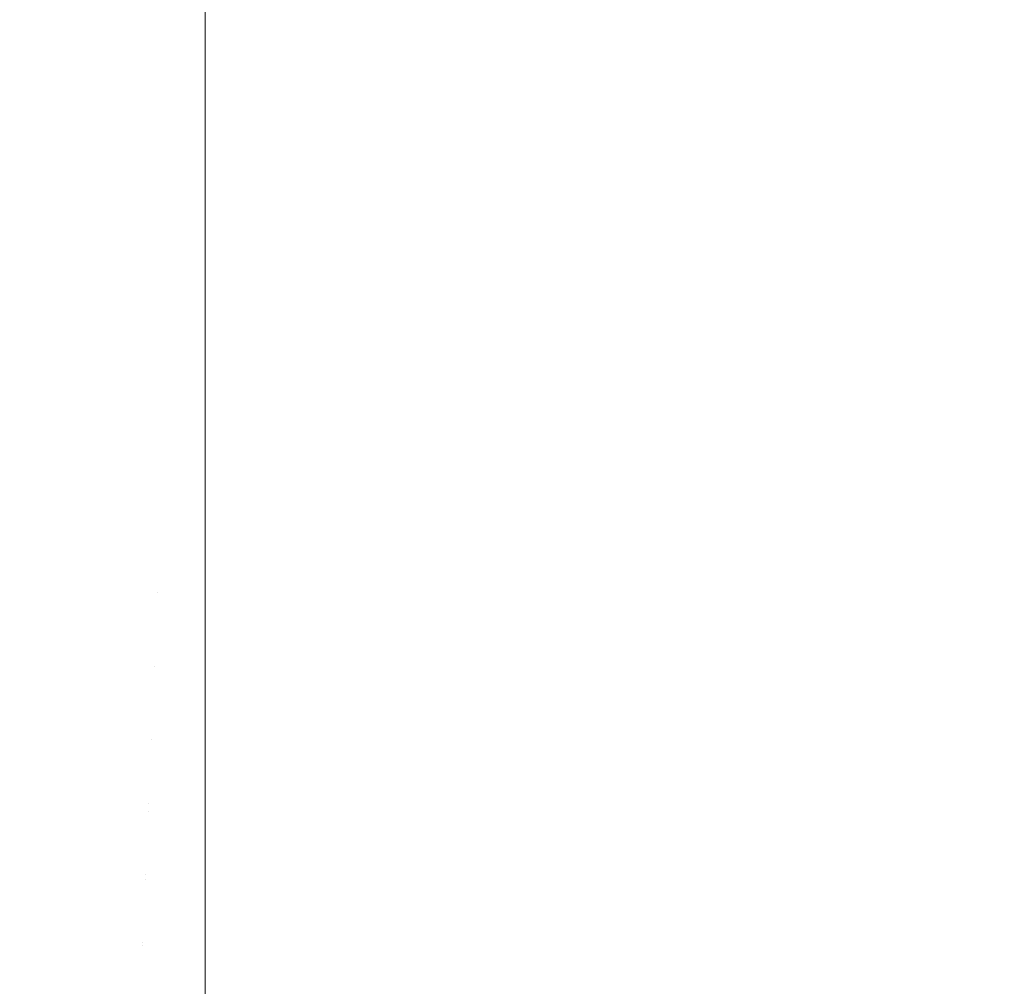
# Model space of a CAD drawing. Header units: centimetres. Extents: x -26 to 27.3, y -21.7 to -19.9.
# Tile 11 of 202: x -25.8987 to -25.8534, y -21.6296 to -21.5852. Entities that reach past the tile are written whole.
import ezdxf

# ---------------------------------------------------------------- set-up
doc = ezdxf.new("R2010")
doc.units = ezdxf.units.CM
doc.header["$LTSCALE"] = 2.54
doc.layers.add('Lucido design-1', color=7, linetype='Continuous')

# ---------------------------------------------------------------- blocks, each defined once
blk = doc.blocks.new('Gruppo-4-1')
at = {"color": 7, "linetype": 'Continuous', "lineweight": 9}
for points, invisible_edges in [([(-25.894493, -21.585232, 329.789484), (-25.895564, -21.585024, 329.789484), (-25.894742, -21.581209, 329.788529), (-25.893833, -21.581384, 329.788529)], 15), ([(-25.893413, -21.585393, 329.789484), (-25.894493, -21.585232, 329.789484), (-25.893833, -21.581384, 329.788529), (-25.892917, -21.581521, 329.788529)], 15), ([(-25.892328, -21.585509, 329.789484), (-25.893413, -21.585393, 329.789484), (-25.892917, -21.581521, 329.788529), (-25.891997, -21.581619, 329.788529)], 15), ([(-25.891238, -21.585578, 329.789484), (-25.892328, -21.585509, 329.789484), (-25.891997, -21.581619, 329.788529), (-25.891073, -21.581678, 329.788529)], 15), ([(-25.890147, -21.585601, 329.789484), (-25.891238, -21.585578, 329.789484), (-25.891073, -21.581678, 329.788529), (-25.890147, -21.581698, 329.788529)], 7), ([(27.209853, -21.581698, 329.788529), (27.209853, -21.585601, 329.789484), (-25.890147, -21.585601, 329.789484), (-25.890147, -21.581698, 329.788529)], 10), ([(-25.89853, -21.583615, 330.582904), (-25.89953, -21.583238, 330.582904), (-25.901067, -21.587063, 330.581737), (-25.899904, -21.587502, 330.581737)], 15), ([(-25.897516, -21.583949, 330.582904), (-25.89853, -21.583615, 330.582904), (-25.899904, -21.587502, 330.581737), (-25.898723, -21.587891, 330.581737)], 15), ([(-25.896488, -21.58424, 330.582904), (-25.897516, -21.583949, 330.582904), (-25.898723, -21.587891, 330.581737), (-25.897527, -21.58823, 330.581737)], 15), ([(-25.898809, -21.588171, 329.790596), (-25.900001, -21.587778, 329.790596), (-25.898713, -21.584133, 329.789484), (-25.897676, -21.584474, 329.789484)], 15), ([(-25.897601, -21.588514, 329.790596), (-25.898809, -21.588171, 329.790596), (-25.897676, -21.584474, 329.789484), (-25.896626, -21.584772, 329.789484)], 15), ([(-25.895449, -21.584487, 330.582904), (-25.896488, -21.58424, 330.582904), (-25.897527, -21.58823, 330.581737), (-25.896317, -21.588517, 330.581737)], 15), ([(-25.8944, -21.58469, 330.582904), (-25.895449, -21.584487, 330.582904), (-25.896317, -21.588517, 330.581737), (-25.895096, -21.588754, 330.581737)], 15), ([(-25.896379, -21.588804, 329.790596), (-25.897601, -21.588514, 329.790596), (-25.896626, -21.584772, 329.789484), (-25.895564, -21.585024, 329.789484)], 15), ([(-25.893343, -21.584848, 330.582904), (-25.8944, -21.58469, 330.582904), (-25.895096, -21.588754, 330.581737), (-25.893867, -21.588938, 330.581737)], 15), ([(-25.892281, -21.584962, 330.582904), (-25.893343, -21.584848, 330.582904), (-25.893867, -21.588938, 330.581737), (-25.892631, -21.589069, 330.581737)], 15), ([(-25.891215, -21.585029, 330.582904), (-25.892281, -21.584962, 330.582904), (-25.892631, -21.589069, 330.581737), (-25.89139, -21.589148, 330.581737)], 15), ([(-25.895146, -21.589043, 329.790596), (-25.896379, -21.588804, 329.790596), (-25.895564, -21.585024, 329.789484), (-25.894493, -21.585232, 329.789484)], 15), ([(-25.893904, -21.589228, 329.790596), (-25.895146, -21.589043, 329.790596), (-25.894493, -21.585232, 329.789484), (-25.893413, -21.585393, 329.789484)], 15), ([(-25.892656, -21.589361, 329.790596), (-25.893904, -21.589228, 329.790596), (-25.893413, -21.585393, 329.789484), (-25.892328, -21.585509, 329.789484)], 15), ([(-25.891215, -21.585029, 330.582904), (-25.89139, -21.589148, 330.581737), (-25.890147, -21.589175, 330.581737), (-25.890147, -21.585086, 330.582894)], 11), ([(-25.890147, -21.58917, 330.581738), (27.209853, -21.58917, 330.581738), (27.209853, -21.585086, 330.582894), (-25.890147, -21.585086, 330.582894)], 5), ([(-25.891402, -21.589441, 329.790596), (-25.892656, -21.589361, 329.790596), (-25.892328, -21.585509, 329.789484), (-25.891238, -21.585578, 329.789484)], 15), ([(-25.890147, -21.585769, 329.789532), (-25.890147, -21.589468, 329.790596), (-25.891402, -21.589441, 329.790596), (-25.891238, -21.585578, 329.789484)], 14), ([(-25.891238, -21.585578, 329.789484), (-25.890147, -21.585601, 329.789484), (-25.890147, -21.585769, 329.789532)], 9), ([(27.209853, -21.585601, 329.789484), (27.209853, -21.585769, 329.789532), (-25.890147, -21.585769, 329.789532), (-25.890147, -21.585601, 329.789484)], 10), ([(-25.890147, -21.589468, 329.790596), (-25.890147, -21.585769, 329.789532), (27.209853, -21.585769, 329.789532), (27.209853, -21.589468, 329.790596)], 10), ([(-25.897527, -21.58823, 330.581737), (-25.898723, -21.587891, 330.581737), (-25.899913, -21.591776, 330.580397), (-25.89855, -21.592162, 330.580397)], 15), ([(-25.898564, -21.592213, 329.791865), (-25.899928, -21.591827, 329.791865), (-25.898809, -21.588171, 329.790596), (-25.897601, -21.588514, 329.790596)], 15), ([(-25.897184, -21.592542, 329.791865), (-25.898564, -21.592213, 329.791865), (-25.897601, -21.588514, 329.790596), (-25.896379, -21.588804, 329.790596)], 15), ([(-25.896317, -21.588517, 330.581737), (-25.897527, -21.58823, 330.581737), (-25.89855, -21.592162, 330.580397), (-25.897173, -21.592489, 330.580397)], 15), ([(-25.895096, -21.588754, 330.581737), (-25.896317, -21.588517, 330.581737), (-25.897173, -21.592489, 330.580397), (-25.895783, -21.592758, 330.580397)], 15), ([(-25.895792, -21.592811, 329.791865), (-25.897184, -21.592542, 329.791865), (-25.896379, -21.588804, 329.790596), (-25.895146, -21.589043, 329.790596)], 15), ([(-25.89439, -21.593021, 329.791865), (-25.895792, -21.592811, 329.791865), (-25.895146, -21.589043, 329.790596), (-25.893904, -21.589228, 329.790596)], 15), ([(-25.893867, -21.588938, 330.581737), (-25.895096, -21.588754, 330.581737), (-25.895783, -21.592758, 330.580397), (-25.894383, -21.592968, 330.580397)], 15), ([(-25.892631, -21.589069, 330.581737), (-25.893867, -21.588938, 330.581737), (-25.894383, -21.592968, 330.580397), (-25.892975, -21.593118, 330.580397)], 15), ([(-25.89298, -21.593171, 329.791865), (-25.89439, -21.593021, 329.791865), (-25.893904, -21.589228, 329.790596), (-25.892656, -21.589361, 329.790596)], 15), ([(-25.891565, -21.593261, 329.791865), (-25.89298, -21.593171, 329.791865), (-25.892656, -21.589361, 329.790596), (-25.891402, -21.589441, 329.790596)], 15), ([(-25.89139, -21.589148, 330.581737), (-25.892631, -21.589069, 330.581737), (-25.892975, -21.593118, 330.580397), (-25.891562, -21.593208, 330.580397)], 15), ([(-25.890147, -21.589956, 329.790758), (-25.890147, -21.593291, 329.791865), (-25.891565, -21.593261, 329.791865), (-25.891402, -21.589441, 329.790596)], 14), ([(-25.890147, -21.593202, 330.580408), (-25.890147, -21.589175, 330.581737), (-25.89139, -21.589148, 330.581737), (-25.891562, -21.593208, 330.580397)], 14), ([(-25.891402, -21.589441, 329.790596), (-25.890147, -21.589468, 329.790596), (-25.890147, -21.589956, 329.790758)], 9), ([(-25.890147, -21.593202, 330.580408), (27.209853, -21.593202, 330.580408), (27.209853, -21.58917, 330.581738), (-25.890147, -21.58917, 330.581738)], 5), ([(27.209853, -21.589468, 329.790596), (27.209853, -21.589956, 329.790758), (-25.890147, -21.589956, 329.790758), (-25.890147, -21.589468, 329.790596)], 10), ([(-25.890147, -21.593291, 329.791865), (-25.890147, -21.589956, 329.790758), (27.209853, -21.589956, 329.790758), (27.209853, -21.593291, 329.791865)], 10), ([(-25.89855, -21.592162, 330.580397), (-25.899913, -21.591776, 330.580397), (-25.901083, -21.595597, 330.578886), (-25.899557, -21.596029, 330.578886)], 15), ([(-25.899515, -21.595865, 329.793289), (-25.901033, -21.595435, 329.793289), (-25.899928, -21.591827, 329.791865), (-25.898564, -21.592213, 329.791865)], 15), ([(-25.897173, -21.592489, 330.580397), (-25.89855, -21.592162, 330.580397), (-25.899557, -21.596029, 330.578886), (-25.898015, -21.596396, 330.578886)], 15), ([(-25.897979, -21.59623, 329.793289), (-25.899515, -21.595865, 329.793289), (-25.898564, -21.592213, 329.791865), (-25.897184, -21.592542, 329.791865)], 15), ([(-25.895783, -21.592758, 330.580397), (-25.897173, -21.592489, 330.580397), (-25.898015, -21.596396, 330.578886), (-25.896458, -21.596697, 330.578886)], 15), ([(-25.89643, -21.59653, 329.793289), (-25.897979, -21.59623, 329.793289), (-25.897184, -21.592542, 329.791865), (-25.895792, -21.592811, 329.791865)], 15), ([(-25.894383, -21.592968, 330.580397), (-25.895783, -21.592758, 330.580397), (-25.896458, -21.596697, 330.578886), (-25.894891, -21.596931, 330.578886)], 15), ([(-25.894869, -21.596764, 329.793289), (-25.89643, -21.59653, 329.793289), (-25.895792, -21.592811, 329.791865), (-25.89439, -21.593021, 329.791865)], 15), ([(-25.892975, -21.593118, 330.580397), (-25.894383, -21.592968, 330.580397), (-25.894891, -21.596931, 330.578886), (-25.893314, -21.597099, 330.578886)], 15), ([(-25.8933, -21.596931, 329.793289), (-25.894869, -21.596764, 329.793289), (-25.89439, -21.593021, 329.791865), (-25.89298, -21.593171, 329.791865)], 15), ([(-25.891562, -21.593208, 330.580397), (-25.892975, -21.593118, 330.580397), (-25.893314, -21.597099, 330.578886), (-25.891732, -21.5972, 330.578886)], 15), ([(-25.891725, -21.597031, 329.793289), (-25.8933, -21.596931, 329.793289), (-25.89298, -21.593171, 329.791865), (-25.891565, -21.593261, 329.791865)], 15), ([(-25.890147, -21.597173, 330.578909), (-25.890147, -21.593238, 330.580397), (-25.891562, -21.593208, 330.580397), (-25.891732, -21.5972, 330.578886)], 14), ([(-25.890147, -21.594085, 329.792165), (-25.890147, -21.597065, 329.793289), (-25.891725, -21.597031, 329.793289), (-25.891565, -21.593261, 329.791865)], 14), ([(-25.891565, -21.593261, 329.791865), (-25.890147, -21.593291, 329.791865), (-25.890147, -21.594085, 329.792165)], 9), ([(-25.891562, -21.593208, 330.580397), (-25.890147, -21.593238, 330.580397), (-25.890147, -21.593202, 330.580408)], 9), ([(27.209853, -21.593238, 330.580397), (27.209853, -21.593202, 330.580408), (-25.890147, -21.593202, 330.580408), (-25.890147, -21.593238, 330.580397)], 10), ([(-25.890147, -21.593238, 330.580397), (-25.890147, -21.597173, 330.578909), (27.209853, -21.597173, 330.578909), (27.209853, -21.593238, 330.580397)], 10), ([(27.209853, -21.593291, 329.791865), (27.209853, -21.594085, 329.792165), (-25.890147, -21.594085, 329.792165), (-25.890147, -21.593291, 329.791865)], 10), ([(-25.890147, -21.597065, 329.793289), (-25.890147, -21.594085, 329.792165), (27.209853, -21.594085, 329.792165), (27.209853, -21.597065, 329.793289)], 10), ([(-25.898015, -21.596396, 330.578886), (-25.899557, -21.596029, 330.578886), (-25.900546, -21.599825, 330.577209), (-25.898841, -21.60023, 330.577209)], 15), ([(-25.898762, -21.599864, 329.794865), (-25.900451, -21.599462, 329.794865), (-25.899515, -21.595865, 329.793289), (-25.897979, -21.59623, 329.793289)], 15), ([(-25.897058, -21.600194, 329.794865), (-25.898762, -21.599864, 329.794865), (-25.897979, -21.59623, 329.793289), (-25.89643, -21.59653, 329.793289)], 15), ([(-25.896458, -21.596697, 330.578886), (-25.898015, -21.596396, 330.578886), (-25.898841, -21.60023, 330.577209), (-25.897121, -21.600563, 330.577209)], 15), ([(-25.894891, -21.596931, 330.578886), (-25.896458, -21.596697, 330.578886), (-25.897121, -21.600563, 330.577209), (-25.895389, -21.600822, 330.577209)], 15), ([(-25.895341, -21.600451, 329.794865), (-25.897058, -21.600194, 329.794865), (-25.89643, -21.59653, 329.793289), (-25.894869, -21.596764, 329.793289)], 15), ([(-25.893314, -21.597099, 330.578886), (-25.894891, -21.596931, 330.578886), (-25.895389, -21.600822, 330.577209), (-25.893647, -21.601008, 330.577209)], 15), ([(-25.893615, -21.600634, 329.794865), (-25.895341, -21.600451, 329.794865), (-25.894869, -21.596764, 329.793289), (-25.8933, -21.596931, 329.793289)], 15), ([(-25.891732, -21.5972, 330.578886), (-25.893314, -21.597099, 330.578886), (-25.893647, -21.601008, 330.577209), (-25.891898, -21.601119, 330.577209)], 15), ([(-25.891883, -21.600745, 329.794865), (-25.893615, -21.600634, 329.794865), (-25.8933, -21.596931, 329.793289), (-25.891725, -21.597031, 329.793289)], 15), ([(-25.890147, -21.59815, 329.793749), (-25.890147, -21.600782, 329.794865), (-25.891883, -21.600745, 329.794865), (-25.891725, -21.597031, 329.793289)], 14), ([(-25.891732, -21.5972, 330.578886), (-25.890147, -21.597234, 330.578886), (-25.890147, -21.597173, 330.578909)], 9), ([(-25.891725, -21.597031, 329.793289), (-25.890147, -21.597065, 329.793289), (-25.890147, -21.59815, 329.793749)], 9), ([(27.209853, -21.597065, 329.793289), (27.209853, -21.59815, 329.793749), (-25.890147, -21.59815, 329.793749), (-25.890147, -21.597065, 329.793289)], 10), ([(27.209853, -21.597234, 330.578886), (27.209853, -21.597173, 330.578909), (-25.890147, -21.597173, 330.578909), (-25.890147, -21.597234, 330.578886)], 10), ([(-25.890147, -21.601077, 330.577243), (-25.890147, -21.597234, 330.578886), (-25.891732, -21.5972, 330.578886), (-25.891898, -21.601119, 330.577209)], 14), ([(-25.890147, -21.597234, 330.578886), (-25.890147, -21.601077, 330.577243), (27.209853, -21.601077, 330.577243), (27.209853, -21.597234, 330.578886)], 10), ([(-25.890147, -21.600782, 329.794865), (-25.890147, -21.59815, 329.793749), (27.209853, -21.59815, 329.793749), (27.209853, -21.600782, 329.794865)], 10), ([(-25.897676, -21.603796, 329.796592), (-25.899532, -21.603436, 329.796592), (-25.898762, -21.599864, 329.794865), (-25.897058, -21.600194, 329.794865)], 15), ([(-25.897121, -21.600563, 330.577209), (-25.898841, -21.60023, 330.577209), (-25.899651, -21.603986, 330.575368), (-25.897771, -21.60435, 330.575368)], 15), ([(-25.895805, -21.604076, 329.796592), (-25.897676, -21.603796, 329.796592), (-25.897058, -21.600194, 329.794865), (-25.895341, -21.600451, 329.794865)], 15), ([(-25.895389, -21.600822, 330.577209), (-25.897121, -21.600563, 330.577209), (-25.897771, -21.60435, 330.575368), (-25.895877, -21.604633, 330.575368)], 15), ([(-25.893925, -21.604276, 329.796592), (-25.895805, -21.604076, 329.796592), (-25.895341, -21.600451, 329.794865), (-25.893615, -21.600634, 329.794865)], 15), ([(-25.892038, -21.604396, 329.796592), (-25.893925, -21.604276, 329.796592), (-25.893615, -21.600634, 329.794865), (-25.891883, -21.600745, 329.794865)], 15), ([(-25.890147, -21.602142, 329.795508), (-25.890147, -21.604436, 329.796592), (-25.892038, -21.604396, 329.796592), (-25.891883, -21.600745, 329.794865)], 14), ([(-25.891883, -21.600745, 329.794865), (-25.890147, -21.600782, 329.794865), (-25.890147, -21.602142, 329.795508)], 9), ([(27.209853, -21.600782, 329.794865), (27.209853, -21.602142, 329.795508), (-25.890147, -21.602142, 329.795508), (-25.890147, -21.600782, 329.794865)], 10), ([(-25.893647, -21.601008, 330.577209), (-25.895389, -21.600822, 330.577209), (-25.895877, -21.604633, 330.575368), (-25.893973, -21.604836, 330.575368)], 15), ([(-25.891898, -21.601119, 330.577209), (-25.893647, -21.601008, 330.577209), (-25.893973, -21.604836, 330.575368), (-25.892062, -21.604958, 330.575368)], 15), ([(-25.890147, -21.604907, 330.575412), (-25.890147, -21.601156, 330.577209), (-25.891898, -21.601119, 330.577209), (-25.892062, -21.604958, 330.575368)], 14), ([(-25.891898, -21.601119, 330.577209), (-25.890147, -21.601156, 330.577209), (-25.890147, -21.601077, 330.577243)], 9), ([(27.209853, -21.601156, 330.577209), (27.209853, -21.601077, 330.577243), (-25.890147, -21.601077, 330.577243), (-25.890147, -21.601156, 330.577209)], 10), ([(-25.890147, -21.601156, 330.577209), (-25.890147, -21.604907, 330.575412), (27.209853, -21.604907, 330.575412), (27.209853, -21.601156, 330.577209)], 10), ([(-25.890147, -21.604436, 329.796592), (-25.890147, -21.602142, 329.795508), (27.209853, -21.602142, 329.795508), (27.209853, -21.604436, 329.796592)], 10), ([(-25.898282, -21.60733, 329.798468), (-25.900288, -21.606942, 329.798468), (-25.899532, -21.603436, 329.796592), (-25.897676, -21.603796, 329.796592)], 15), ([(-25.897771, -21.60435, 330.575368), (-25.899651, -21.603986, 330.575368), (-25.900442, -21.607657, 330.573369), (-25.898405, -21.608051, 330.573369)], 15), ([(-25.896261, -21.607632, 329.798468), (-25.898282, -21.60733, 329.798468), (-25.897676, -21.603796, 329.796592), (-25.895805, -21.604076, 329.796592)], 15), ([(-25.895877, -21.604633, 330.575368), (-25.897771, -21.60435, 330.575368), (-25.898405, -21.608051, 330.573369), (-25.896354, -21.608358, 330.573369)], 15), ([(-25.894229, -21.607849, 329.798468), (-25.896261, -21.607632, 329.798468), (-25.895805, -21.604076, 329.796592), (-25.893925, -21.604276, 329.796592)], 15), ([(-25.89219, -21.607979, 329.798468), (-25.894229, -21.607849, 329.798468), (-25.893925, -21.604276, 329.796592), (-25.892038, -21.604396, 329.796592)], 15), ([(-25.890147, -21.606053, 329.797438), (-25.890147, -21.608022, 329.798468), (-25.89219, -21.607979, 329.798468), (-25.892038, -21.604396, 329.796592)], 14), ([(-25.892038, -21.604396, 329.796592), (-25.890147, -21.604436, 329.796592), (-25.890147, -21.606053, 329.797438)], 9), ([(27.209853, -21.604436, 329.796592), (27.209853, -21.606053, 329.797438), (-25.890147, -21.606053, 329.797438), (-25.890147, -21.604436, 329.796592)], 10), ([(-25.893973, -21.604836, 330.575368), (-25.895877, -21.604633, 330.575368), (-25.896354, -21.608358, 330.573369), (-25.894291, -21.608578, 330.573369)], 15), ([(-25.892062, -21.604958, 330.575368), (-25.893973, -21.604836, 330.575368), (-25.894291, -21.608578, 330.573369), (-25.892221, -21.60871, 330.573369)], 15), ([(-25.890147, -21.608656, 330.573421), (-25.890147, -21.604999, 330.575368), (-25.892062, -21.604958, 330.575368), (-25.892221, -21.60871, 330.573369)], 14), ([(-25.892062, -21.604958, 330.575368), (-25.890147, -21.604999, 330.575368), (-25.890147, -21.604907, 330.575412)], 9), ([(27.209853, -21.604999, 330.575368), (27.209853, -21.604907, 330.575412), (-25.890147, -21.604907, 330.575412), (-25.890147, -21.604999, 330.575368)], 10), ([(-25.890147, -21.604999, 330.575368), (-25.890147, -21.608656, 330.573421), (27.209853, -21.608656, 330.573421), (27.209853, -21.604999, 330.575368)], 10), ([(-25.890147, -21.608022, 329.798468), (-25.890147, -21.606053, 329.797438), (27.209853, -21.606053, 329.797438), (27.209853, -21.608022, 329.798468)], 10), ([(-25.898875, -21.61079, 329.800489), (-25.901027, -21.610373, 329.800489), (-25.900288, -21.606942, 329.798468), (-25.898282, -21.60733, 329.798468)], 15), ([(-25.896707, -21.611114, 329.800489), (-25.898875, -21.61079, 329.800489), (-25.898282, -21.60733, 329.798468), (-25.896261, -21.607632, 329.798468)], 15), ([(-25.898405, -21.608051, 330.573369), (-25.900442, -21.607657, 330.573369), (-25.901214, -21.611238, 330.571214), (-25.899024, -21.611661, 330.571214)], 15), ([(-25.896354, -21.608358, 330.573369), (-25.898405, -21.608051, 330.573369), (-25.899024, -21.611661, 330.571214), (-25.896819, -21.611991, 330.571214)], 15), ([(-25.894527, -21.611346, 329.800489), (-25.896707, -21.611114, 329.800489), (-25.896261, -21.607632, 329.798468), (-25.894229, -21.607849, 329.798468)], 15), ([(-25.892339, -21.611486, 329.800489), (-25.894527, -21.611346, 329.800489), (-25.894229, -21.607849, 329.798468), (-25.89219, -21.607979, 329.798468)], 15), ([(-25.892339, -21.611486, 329.800489), (-25.89219, -21.607979, 329.798468), (-25.890147, -21.608022, 329.798468), (-25.890147, -21.609878, 329.799537)], 11), ([(27.209853, -21.608022, 329.798468), (27.209853, -21.609878, 329.799537), (-25.890147, -21.609878, 329.799537), (-25.890147, -21.608022, 329.798468)], 10), ([(-25.894291, -21.608578, 330.573369), (-25.896354, -21.608358, 330.573369), (-25.896819, -21.611991, 330.571214), (-25.894602, -21.612227, 330.571214)], 15), ([(-25.892221, -21.60871, 330.573369), (-25.894291, -21.608578, 330.573369), (-25.894602, -21.612227, 330.571214), (-25.892376, -21.612369, 330.571214)], 15), ([(-25.890147, -21.612318, 330.571272), (-25.890147, -21.608754, 330.573369), (-25.892221, -21.60871, 330.573369), (-25.892376, -21.612369, 330.571214)], 14), ([(-25.892221, -21.60871, 330.573369), (-25.890147, -21.608754, 330.573369), (-25.890147, -21.608656, 330.573421)], 9), ([(27.209853, -21.608754, 330.573369), (27.209853, -21.608656, 330.573421), (-25.890147, -21.608656, 330.573421), (-25.890147, -21.608754, 330.573369)], 10), ([(-25.890147, -21.608754, 330.573369), (-25.890147, -21.612318, 330.571272), (27.209853, -21.612318, 330.571272), (27.209853, -21.608754, 330.573369)], 10), ([(-25.890147, -21.609878, 329.799537), (-25.890147, -21.611532, 329.800489), (-25.892339, -21.611486, 329.800489)], 10), ([(-25.890147, -21.611532, 329.800489), (-25.890147, -21.609878, 329.799537), (27.209853, -21.609878, 329.799537), (27.209853, -21.611532, 329.800489)], 10), ([(-25.897142, -21.614516, 329.802654), (-25.899455, -21.61417, 329.802654), (-25.898875, -21.61079, 329.800489), (-25.896707, -21.611114, 329.800489)], 15), ([(-25.894818, -21.614763, 329.802654), (-25.897142, -21.614516, 329.802654), (-25.896707, -21.611114, 329.800489), (-25.894527, -21.611346, 329.800489)], 15), ([(-25.896819, -21.611991, 330.571214), (-25.899024, -21.611661, 330.571214), (-25.899627, -21.615173, 330.568908), (-25.897272, -21.615526, 330.568908)], 15), ([(-25.892484, -21.614912, 329.802654), (-25.894818, -21.614763, 329.802654), (-25.894527, -21.611346, 329.800489), (-25.892339, -21.611486, 329.800489)], 15), ([(-25.892484, -21.614912, 329.802654), (-25.892339, -21.611486, 329.800489), (-25.890147, -21.611532, 329.800489), (-25.890147, -21.613607, 329.801799)], 11), ([(27.209853, -21.611532, 329.800489), (27.209853, -21.613607, 329.801799), (-25.890147, -21.613607, 329.801799), (-25.890147, -21.611532, 329.800489)], 10), ([(-25.894602, -21.612227, 330.571214), (-25.896819, -21.611991, 330.571214), (-25.897272, -21.615526, 330.568908), (-25.894904, -21.615778, 330.568908)], 15), ([(-25.892376, -21.612369, 330.571214), (-25.894602, -21.612227, 330.571214), (-25.894904, -21.615778, 330.568908), (-25.892528, -21.61593, 330.568908)], 15), ([(-25.890147, -21.615884, 330.56897), (-25.890147, -21.612417, 330.571214), (-25.892376, -21.612369, 330.571214), (-25.892528, -21.61593, 330.568908)], 14), ([(-25.892376, -21.612369, 330.571214), (-25.890147, -21.612417, 330.571214), (-25.890147, -21.612318, 330.571272)], 9), ([(27.209853, -21.612417, 330.571214), (27.209853, -21.612318, 330.571272), (-25.890147, -21.612318, 330.571272), (-25.890147, -21.612417, 330.571214)], 10), ([(-25.890147, -21.612417, 330.571214), (-25.890147, -21.615884, 330.56897), (27.209853, -21.615884, 330.56897), (27.209853, -21.612417, 330.571214)], 10), ([(-25.890147, -21.613607, 329.801799), (-25.890147, -21.614962, 329.802654), (-25.892484, -21.614912, 329.802654)], 10), ([(-25.890147, -21.614962, 329.802654), (-25.890147, -21.613607, 329.801799), (27.209853, -21.613607, 329.801799), (27.209853, -21.614962, 329.802654)], 10), ([(-25.897567, -21.61783, 329.804957), (-25.900019, -21.617463, 329.804957), (-25.899455, -21.61417, 329.802654), (-25.897142, -21.614516, 329.802654)], 15), ([(-25.895101, -21.618093, 329.804957), (-25.897567, -21.61783, 329.804957), (-25.897142, -21.614516, 329.802654), (-25.894818, -21.614763, 329.802654)], 15), ([(-25.892626, -21.618251, 329.804957), (-25.895101, -21.618093, 329.804957), (-25.894818, -21.614763, 329.802654), (-25.892484, -21.614912, 329.802654)], 15), ([(-25.897272, -21.615526, 330.568908), (-25.899627, -21.615173, 330.568908), (-25.900211, -21.618582, 330.566457), (-25.897711, -21.618956, 330.566457)], 15), ([(-25.892626, -21.618251, 329.804957), (-25.892484, -21.614912, 329.802654), (-25.890147, -21.614962, 329.802654), (-25.890147, -21.617235, 329.804221)], 11), ([(27.209853, -21.614962, 329.802654), (27.209853, -21.617235, 329.804221), (-25.890147, -21.617235, 329.804221), (-25.890147, -21.614962, 329.802654)], 10), ([(-25.894904, -21.615778, 330.568908), (-25.897272, -21.615526, 330.568908), (-25.897711, -21.618956, 330.566457), (-25.895197, -21.619224, 330.566457)], 15), ([(-25.892528, -21.61593, 330.568908), (-25.894904, -21.615778, 330.568908), (-25.895197, -21.619224, 330.566457), (-25.892674, -21.619385, 330.566457)], 15), ([(-25.890147, -21.61935, 330.566519), (-25.890147, -21.61598, 330.568908), (-25.892528, -21.61593, 330.568908), (-25.892674, -21.619385, 330.566457)], 14), ([(-25.892528, -21.61593, 330.568908), (-25.890147, -21.61598, 330.568908), (-25.890147, -21.615884, 330.56897)], 9), ([(27.209853, -21.61598, 330.568908), (27.209853, -21.615884, 330.56897), (-25.890147, -21.615884, 330.56897), (-25.890147, -21.61598, 330.568908)], 10), ([(-25.890147, -21.61598, 330.568908), (-25.890147, -21.61935, 330.566519), (27.209853, -21.61935, 330.566519), (27.209853, -21.61598, 330.568908)], 10), ([(-25.897986, -21.6211, 329.807435), (-25.900576, -21.620712, 329.807435), (-25.900019, -21.617463, 329.804957), (-25.897567, -21.61783, 329.804957)], 15), ([(-25.890147, -21.617235, 329.804221), (-25.890147, -21.618304, 329.804957), (-25.892626, -21.618251, 329.804957)], 10), ([(-25.890147, -21.618304, 329.804957), (-25.890147, -21.617235, 329.804221), (27.209853, -21.617235, 329.804221), (27.209853, -21.618304, 329.804957)], 10), ([(-25.895381, -21.621378, 329.807435), (-25.897986, -21.6211, 329.807435), (-25.897567, -21.61783, 329.804957), (-25.895101, -21.618093, 329.804957)], 15), ([(-25.892766, -21.621544, 329.807435), (-25.895381, -21.621378, 329.807435), (-25.895101, -21.618093, 329.804957), (-25.892626, -21.618251, 329.804957)], 15), ([(-25.892766, -21.621544, 329.807435), (-25.892626, -21.618251, 329.804957), (-25.890147, -21.618304, 329.804957), (-25.890147, -21.620754, 329.806799)], 11), ([(27.209853, -21.618304, 329.804957), (27.209853, -21.620754, 329.806799), (-25.890147, -21.620754, 329.806799), (-25.890147, -21.618304, 329.804957)], 10), ([(-25.897711, -21.618956, 330.566457), (-25.900211, -21.618582, 330.566457), (-25.900514, -21.620351, 330.565095), (-25.897939, -21.620736, 330.565095)], 15), ([(-25.895197, -21.619224, 330.566457), (-25.897711, -21.618956, 330.566457), (-25.897939, -21.620736, 330.565095), (-25.895349, -21.621012, 330.565095)], 15), ([(-25.892674, -21.619385, 330.566457), (-25.895197, -21.619224, 330.566457), (-25.895349, -21.621012, 330.565095), (-25.892751, -21.621178, 330.565095)], 15), ([(-25.892674, -21.619385, 330.566457), (-25.890147, -21.619438, 330.566457), (-25.890147, -21.61935, 330.566519)], 9), ([(27.209853, -21.619438, 330.566457), (27.209853, -21.61935, 330.566519), (-25.890147, -21.61935, 330.566519), (-25.890147, -21.619438, 330.566457)], 10), ([(-25.890147, -21.619438, 330.566457), (-25.892674, -21.619385, 330.566457), (-25.892751, -21.621178, 330.565095), (-25.890147, -21.621233, 330.565095)], 7), ([(27.209853, -21.621233, 330.565095), (27.209853, -21.619438, 330.566457), (-25.890147, -21.619438, 330.566457), (-25.890147, -21.621233, 330.565095)], 10), ([(-25.898385, -21.624224, 329.810009), (-25.901109, -21.623816, 329.810009), (-25.900576, -21.620712, 329.807435), (-25.897986, -21.6211, 329.807435)], 15), ([(-25.897939, -21.620736, 330.565095), (-25.900514, -21.620351, 330.565095), (-25.901067, -21.623573, 330.562443), (-25.898354, -21.623979, 330.562443)], 15), ([(-25.895349, -21.621012, 330.565095), (-25.897939, -21.620736, 330.565095), (-25.898354, -21.623979, 330.562443), (-25.895627, -21.62427, 330.562443)], 15), ([(-25.895648, -21.624515, 329.810009), (-25.898385, -21.624224, 329.810009), (-25.897986, -21.6211, 329.807435), (-25.895381, -21.621378, 329.807435)], 15), ([(-25.892751, -21.621178, 330.565095), (-25.895349, -21.621012, 330.565095), (-25.895627, -21.62427, 330.562443), (-25.892889, -21.624444, 330.562443)], 15), ([(-25.892751, -21.621178, 330.565095), (-25.892889, -21.624444, 330.562443), (-25.890147, -21.624502, 330.562443), (-25.890147, -21.622696, 330.563908)], 11), ([(-25.890147, -21.620754, 329.806799), (-25.890147, -21.6216, 329.807435), (-25.892766, -21.621544, 329.807435)], 10), ([(-25.890147, -21.622696, 330.563908), (-25.890147, -21.621233, 330.565095), (-25.892751, -21.621178, 330.565095)], 10), ([(-25.890147, -21.6216, 329.807435), (-25.890147, -21.620754, 329.806799), (27.209853, -21.620754, 329.806799), (27.209853, -21.6216, 329.807435)], 10), ([(-25.8929, -21.62469, 329.810009), (-25.895648, -21.624515, 329.810009), (-25.895381, -21.621378, 329.807435), (-25.892766, -21.621544, 329.807435)], 15), ([(-25.8929, -21.62469, 329.810009), (-25.892766, -21.621544, 329.807435), (-25.890147, -21.6216, 329.807435), (-25.890147, -21.624159, 329.809527)], 11), ([(-25.890147, -21.621233, 330.565095), (-25.890147, -21.622696, 330.563908), (27.209853, -21.622696, 330.563908), (27.209853, -21.621233, 330.565095)], 10), ([(27.209853, -21.6216, 329.807435), (27.209853, -21.624159, 329.809527), (-25.890147, -21.624159, 329.809527), (-25.890147, -21.6216, 329.807435)], 10), ([(27.209853, -21.624502, 330.562443), (27.209853, -21.622696, 330.563908), (-25.890147, -21.622696, 330.563908), (-25.890147, -21.624502, 330.562443)], 10), ([(-25.898772, -21.627243, 329.812713), (-25.901623, -21.626817, 329.812713), (-25.901109, -21.623816, 329.810009), (-25.898385, -21.624224, 329.810009)], 15), ([(-25.898354, -21.623979, 330.562443), (-25.901067, -21.623573, 330.562443), (-25.901602, -21.626695, 330.559644), (-25.898756, -21.627121, 330.559644)], 15), ([(-25.895906, -21.627549, 329.812713), (-25.898772, -21.627243, 329.812713), (-25.898385, -21.624224, 329.810009), (-25.895648, -21.624515, 329.810009)], 15), ([(-25.895627, -21.62427, 330.562443), (-25.898354, -21.623979, 330.562443), (-25.898756, -21.627121, 330.559644), (-25.895895, -21.627426, 330.559644)], 15), ([(-25.892889, -21.624444, 330.562443), (-25.895627, -21.62427, 330.562443), (-25.895895, -21.627426, 330.559644), (-25.893024, -21.627609, 330.559644)], 15), ([(-25.890147, -21.624159, 329.809527), (-25.890147, -21.624749, 329.810009), (-25.8929, -21.62469, 329.810009)], 10), ([(-25.890147, -21.624749, 329.810009), (-25.890147, -21.624159, 329.809527), (27.209853, -21.624159, 329.809527), (27.209853, -21.624749, 329.810009)], 10), ([(-25.893029, -21.627732, 329.812713), (-25.895906, -21.627549, 329.812713), (-25.895648, -21.624515, 329.810009), (-25.8929, -21.62469, 329.810009)], 15), ([(-25.893029, -21.627732, 329.812713), (-25.8929, -21.62469, 329.810009), (-25.890147, -21.624749, 329.810009), (-25.890147, -21.627441, 329.8124)], 11), ([(-25.892889, -21.624444, 330.562443), (-25.893024, -21.627609, 330.559644), (-25.890147, -21.62767, 330.559644), (-25.890147, -21.625941, 330.561172)], 11), ([(-25.890147, -21.625941, 330.561172), (-25.890147, -21.624502, 330.562443), (-25.892889, -21.624444, 330.562443)], 10), ([(-25.890147, -21.624502, 330.562443), (-25.890147, -21.625941, 330.561172), (27.209853, -21.625941, 330.561172), (27.209853, -21.624502, 330.562443)], 10), ([(27.209853, -21.624749, 329.810009), (27.209853, -21.627441, 329.8124), (-25.890147, -21.627441, 329.8124), (-25.890147, -21.624749, 329.810009)], 10), ([(27.209853, -21.62767, 330.559644), (27.209853, -21.625941, 330.561172), (-25.890147, -21.625941, 330.561172), (-25.890147, -21.62767, 330.559644)], 10), ([(-25.896155, -21.630473, 329.81554), (-25.899145, -21.630154, 329.81554), (-25.898772, -21.627243, 329.812713), (-25.895906, -21.627549, 329.812713)], 15), ([(-25.895895, -21.627426, 330.559644), (-25.898756, -21.627121, 330.559644), (-25.899143, -21.630139, 330.556718), (-25.896153, -21.630458, 330.556718)], 15), ([(-25.893024, -21.627609, 330.559644), (-25.895895, -21.627426, 330.559644), (-25.896153, -21.630458, 330.556718), (-25.893153, -21.630649, 330.556718)], 15), ([(-25.890147, -21.627441, 329.8124), (-25.890147, -21.627793, 329.812713), (-25.893029, -21.627732, 329.812713)], 10), ([(-25.890147, -21.627793, 329.812713), (-25.890147, -21.627441, 329.8124), (27.209853, -21.627441, 329.8124), (27.209853, -21.627793, 329.812713)], 10), ([(-25.893154, -21.630664, 329.81554), (-25.896155, -21.630473, 329.81554), (-25.895906, -21.627549, 329.812713), (-25.893029, -21.627732, 329.812713)], 15), ([(-25.893154, -21.630664, 329.81554), (-25.893029, -21.627732, 329.812713), (-25.890147, -21.627793, 329.812713), (-25.890147, -21.630596, 329.815413)], 11), ([(-25.893024, -21.627609, 330.559644), (-25.893153, -21.630649, 330.556718), (-25.890147, -21.630713, 330.556718), (-25.890147, -21.629067, 330.558301)], 11), ([(-25.890147, -21.629067, 330.558301), (-25.890147, -21.62767, 330.559644), (-25.893024, -21.627609, 330.559644)], 10), ([(-25.890147, -21.62767, 330.559644), (-25.890147, -21.629067, 330.558301), (27.209853, -21.629067, 330.558301), (27.209853, -21.62767, 330.559644)], 10), ([(27.209853, -21.627793, 329.812713), (27.209853, -21.630596, 329.815413), (-25.890147, -21.630596, 329.815413), (-25.890147, -21.627793, 329.812713)], 10), ([(27.209853, -21.630713, 330.556718), (27.209853, -21.629067, 330.558301), (-25.890147, -21.629067, 330.558301), (-25.890147, -21.630713, 330.556718)], 10)]:
    blk.add_3dface(points, dxfattribs=dict(at, invisible_edges=invisible_edges))

msp = doc.modelspace()

# ---------------------------------------------------------------- block references
at = {"layer": 'Lucido design-1', "color": 7}
msp.add_blockref('Gruppo-4-1', (0, 0), dxfattribs=at)

doc.saveas('drawing.dxf')
